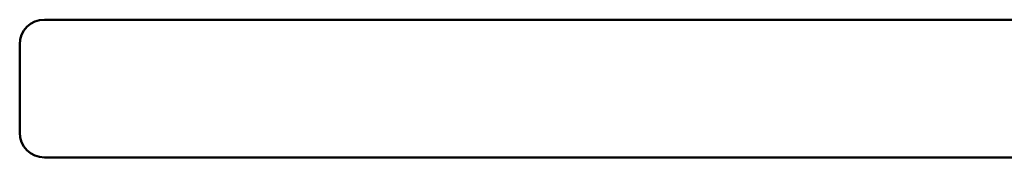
# Model space of a CAD drawing. Header units: inches. Extents: x 0.1 to 33.9, y 0.6 to 21.4.
# Tile 16 of 39: x 11.389 to 13.775, y 13.915 to 14.249. Entities that reach past the tile are written whole.
import ezdxf

# ---------------------------------------------------------------- set-up
doc = ezdxf.new("R2010")
doc.units = ezdxf.units.IN
doc.header["$MEASUREMENT"] = 0
doc.layers.add('Visible (ANSI)', color=7, linetype='Continuous', lineweight=50)

msp = doc.modelspace()

# ---------------------------------------------------------------- linework, layer by layer
at = {"layer": 'Visible (ANSI)'}
for p, q in [((11.7717, 14.2492), (11.4492, 14.2492)), ((11.7717, 14.2492), (14.2388, 14.2492)), ((11.3892, 13.975), (11.3892, 14.1892)), ((11.4492, 13.915), (11.7717, 13.915)), ((14.2388, 13.915), (11.7717, 13.915))]:
    msp.add_line(p, q, dxfattribs=at)
for centre, start, end in [((11.4492, 14.1892), 90, 180), ((11.4492, 13.975), 180, 270)]:
    msp.add_arc(centre, 0.06, start, end, dxfattribs=at)

doc.saveas('drawing.dxf')
